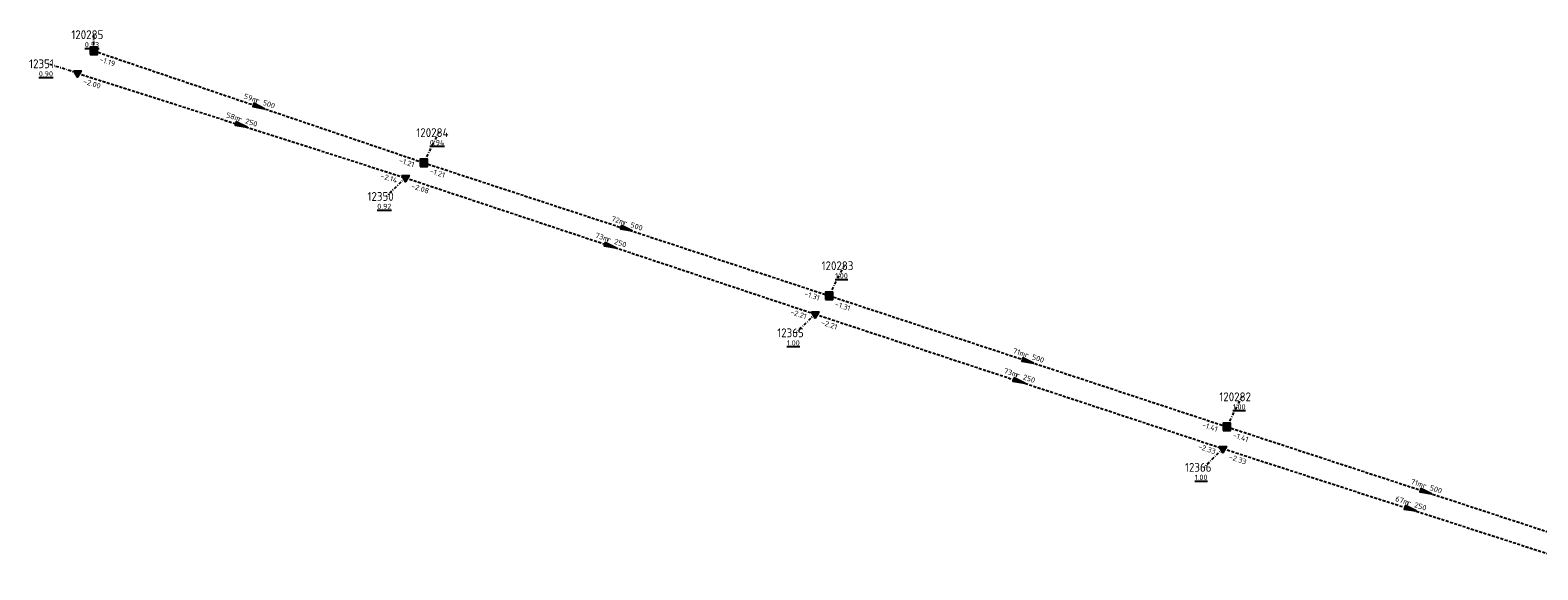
# Model space of a CAD drawing. Extents: x 188323 to 208361, y 565368 to 574910.
# Tile 77 of 256: x 199740 to 199996, y 570371 to 570462. Entities that reach past the tile are written whole.
import ezdxf

# ---------------------------------------------------------------- set-up
doc = ezdxf.new("R2010")
doc.units = 0
doc.linetypes.add('DASHDOT', pattern=[1, 0.5, -0.25, 0, -0.25])
doc.linetypes.add('DASHED', pattern=[0.75, 0.5, -0.25])
doc.layers.get('0').update_dxf_attribs({"linetype": 'CONTINUOUS'})
for name, color, linetype in [('RIO-AFM', 7, 'CONTINUOUS'), ('RIO-BOK', 7, 'CONTINUOUS'), ('RIO-KNP', 7, 'CONTINUOUS'), ('RIO-KNR', 7, 'CONTINUOUS'), ('RIO-LAG_1B', 7, 'DASHED'), ('RIO-LAG_2B', 7, 'DASHED'), ('RIO-LEN', 7, 'CONTINUOUS'), ('RIO-MVD', 1, 'CONTINUOUS'), ('RIO-VRB', 6, 'DASHDOT'), ('RIO-VRH', 7, 'CONTINUOUS')]:
    doc.layers.add(name, color=color, linetype=linetype)
doc.styles.add('RIO-TXT', font='isocp.shx')

# ---------------------------------------------------------------- blocks, each defined once
blk = doc.blocks.new('L_VHR')
blk.add_lwpolyline([(-0.5, 0), (0.5, 0), (-0.5, 0.15), (-0.5, -0.15), (0.5, 0)])
blk = doc.blocks.new('K_IPR')
blk.add_lwpolyline([(-0.5, -0.5), (0.5, -0.5), (0.5, 0.5), (-0.5, 0.5)], close=True)
blk.add_solid([(-0.5, 0.5), (0.5, 0.5), (-0.5, -0.5), (0.5, -0.5)])
at = {"style": 'RIO-TXT', "flags": 1}
blk.add_attdef('KNOOPNAAM', (2, 2), '', height=1, dxfattribs=at)
blk = doc.blocks.new('K_IPD')
blk.add_lwpolyline([(-0.496027, 0.307994), (0.503973, 0.307994), (0.003973, -0.558031)], close=True)
blk.add_solid([(-0.496027, 0.307994), (0.503973, 0.307994), (0.003973, -0.558031)])
at = {"style": 'RIO-TXT', "flags": 1}
blk.add_attdef('KNOOPNAAM', (2, 2), '', height=1, dxfattribs=at)

msp = doc.modelspace()

# ---------------------------------------------------------------- linework, layer by layer
at = {"layer": 'RIO-LAG_1B'}
for p, q in [((199750.656, 570458.944), (199806.688, 570439.936)), ((199806.688, 570439.936), (199875.488, 570417.344)), ((199875.488, 570417.344), (199943.008, 570395.072)), ((199943.008, 570395.072), (200010.576, 570372.928))]:
    msp.add_line(p, q, dxfattribs=at)
at = {"layer": 'RIO-LAG_2B'}
for p, q in [((199747.856, 570455.168), (199803.552, 570437.376)), ((199803.552, 570437.376), (199873.12, 570414.208)), ((199873.12, 570414.208), (199942.336, 570391.36)), ((199942.336, 570391.36), (200006, 570370.752))]:
    msp.add_line(p, q, dxfattribs=at)
at = {"layer": 'RIO-VRB'}
for p, q in [((199750.66, 570458.92), (199750.6597, 570461.695)), ((199747.85, 570455.17), (199742.8518, 570456.7498)), ((199806.69, 570439.96), (199809.227, 570445.0553)), ((199803.56, 570437.4), (199800.2994, 570434.211)), ((199875.49, 570417.34), (199878.027, 570422.4353)), ((199873.12, 570414.22), (199869.8594, 570411.031)), ((199943.01, 570395.06), (199945.547, 570400.1553)), ((199942.34, 570391.36), (199939.0794, 570388.171))]:
    msp.add_line(p, q, dxfattribs=at)

# ---------------------------------------------------------------- block references
at = {"layer": 'RIO-KNP', "xscale": 1.25, "yscale": 1.25, "zscale": 1.25}
for name, p in [('K_IPR', (199750.656, 570458.944)), ('K_IPD', (199747.856, 570455.168)), ('K_IPR', (199806.688, 570439.936)), ('K_IPD', (199803.552, 570437.376)), ('K_IPR', (199875.488, 570417.344)), ('K_IPD', (199873.12, 570414.208)), ('K_IPR', (199943.008, 570395.072)), ('K_IPD', (199942.336, 570391.36))]:
    msp.add_blockref(name, p, dxfattribs=at)
at = {"layer": 'RIO-VRH', "xscale": 2, "yscale": 2, "zscale": 2}
for p, rotation in [((199778.675, 570449.44), 341.3066), ((199775.705, 570446.285), 342.3105), ((199841.09, 570428.65), 341.8021), ((199838.34, 570425.81), 341.5718), ((199909.25, 570406.2), 341.7402), ((199907.73, 570402.79), 341.726), ((199976.79, 570383.985), 341.8498), ((199974.17, 570381.07), 342.0868)]:
    msp.add_blockref('L_VHR', p, dxfattribs=dict(at, rotation=rotation))

# ---------------------------------------------------------------- texts
at = {"layer": 'RIO-AFM', "style": 'RIO-TXT'}
for s, rotation, p in [('r 500', 341.3066, (199778.0736, 570450.1906)), ('r 250', 342.3105, (199775.0903, 570447.0248)), ('r 500', 341.8021, (199840.4834, 570429.3994)), ('r 250', 341.5718, (199837.7363, 570426.5622)), ('r 500', 341.7402, (199908.6437, 570406.9498)), ('r 250', 341.726, (199907.1245, 570403.5403)), ('r 500', 341.8498, (199976.1825, 570384.7335)), ('r 250', 342.0868, (199973.5588, 570381.8148))]:
    msp.add_text(s, height=0.9, rotation=rotation, dxfattribs=at).set_placement(p)
at = {"layer": 'RIO-BOK', "style": 'RIO-TXT'}
for s, rotation, p in [('-1.19', 341.3066, (199751.5383, 570457.1457)), ('-2.00', 342.3105, (199748.7593, 570453.4114)), ('-1.21', 341.3066, (199802.3694, 570439.9809)), ('-2.14', 342.3105, (199799.2391, 570437.3449)), ('-1.21', 341.8021, (199807.5836, 570438.1934)), ('-2.08', 341.5718, (199804.4465, 570435.6298)), ('-1.31', 341.8021, (199871.1719, 570417.3316)), ('-2.21', 341.5718, (199868.8016, 570414.2296)), ('-1.31', 341.7402, (199876.3817, 570415.5724)), ('-2.21', 341.726, (199874.0113, 570412.4522)), ('-1.41', 341.7402, (199938.6908, 570395.0557)), ('-1.41', 341.8498, (199943.9051, 570393.2942)), ('-2.33', 341.726, (199938.022, 570391.3576)), ('-2.33', 342.0868, (199943.2424, 570389.5979))]:
    msp.add_text(s, height=0.9, rotation=rotation, dxfattribs=at).set_placement(p)
at = {"layer": 'RIO-KNR', "style": 'RIO-TXT'}
for s, p in [('120285', (199746.8347, 570460.945)), ('12351', (199739.6643, 570455.9998)), ('120284', (199805.402, 570444.3053)), ('12350', (199797.1119, 570433.461)), ('120283', (199874.202, 570421.6853)), ('12365', (199866.6719, 570410.281)), ('120282', (199941.722, 570399.4053)), ('12366', (199935.8919, 570387.421))]:
    msp.add_text(s, height=1.5, dxfattribs=at).set_placement(p)
at = {"layer": 'RIO-LEN', "style": 'RIO-TXT'}
for s, rotation, p in [('59m', 341.3066, (199776.0271, 570450.8817)), ('58m', 342.3105, (199773.032, 570447.6799)), ('72m', 341.8021, (199838.4311, 570430.0727)), ('73m', 341.5718, (199835.6866, 570427.2437)), ('71m', 341.7402, (199906.592, 570407.6253)), ('73m', 341.726, (199905.073, 570404.2164)), ('71m', 341.8498, (199974.1296, 570385.4052)), ('67m', 342.0868, (199971.5031, 570382.4779))]:
    msp.add_text(s, height=0.9, rotation=rotation, dxfattribs=at).set_placement(p)
at = {"layer": 'RIO-MVD', "style": 'RIO-TXT'}
for s, p in [('%%U0.93', (199749.1297, 570459.545)), ('%%U0.90', (199741.3218, 570454.5998)), ('%%U0.94', (199807.697, 570442.9053)), ('%%U0.92', (199798.7694, 570432.061)), ('%%U1.00', (199876.497, 570420.2853)), ('%%U1.00', (199868.3294, 570408.881)), ('%%U1.00', (199944.017, 570398.0053)), ('%%U1.00', (199937.5494, 570386.021))]:
    msp.add_text(s, height=0.9, dxfattribs=at).set_placement(p)

doc.saveas('drawing.dxf')
